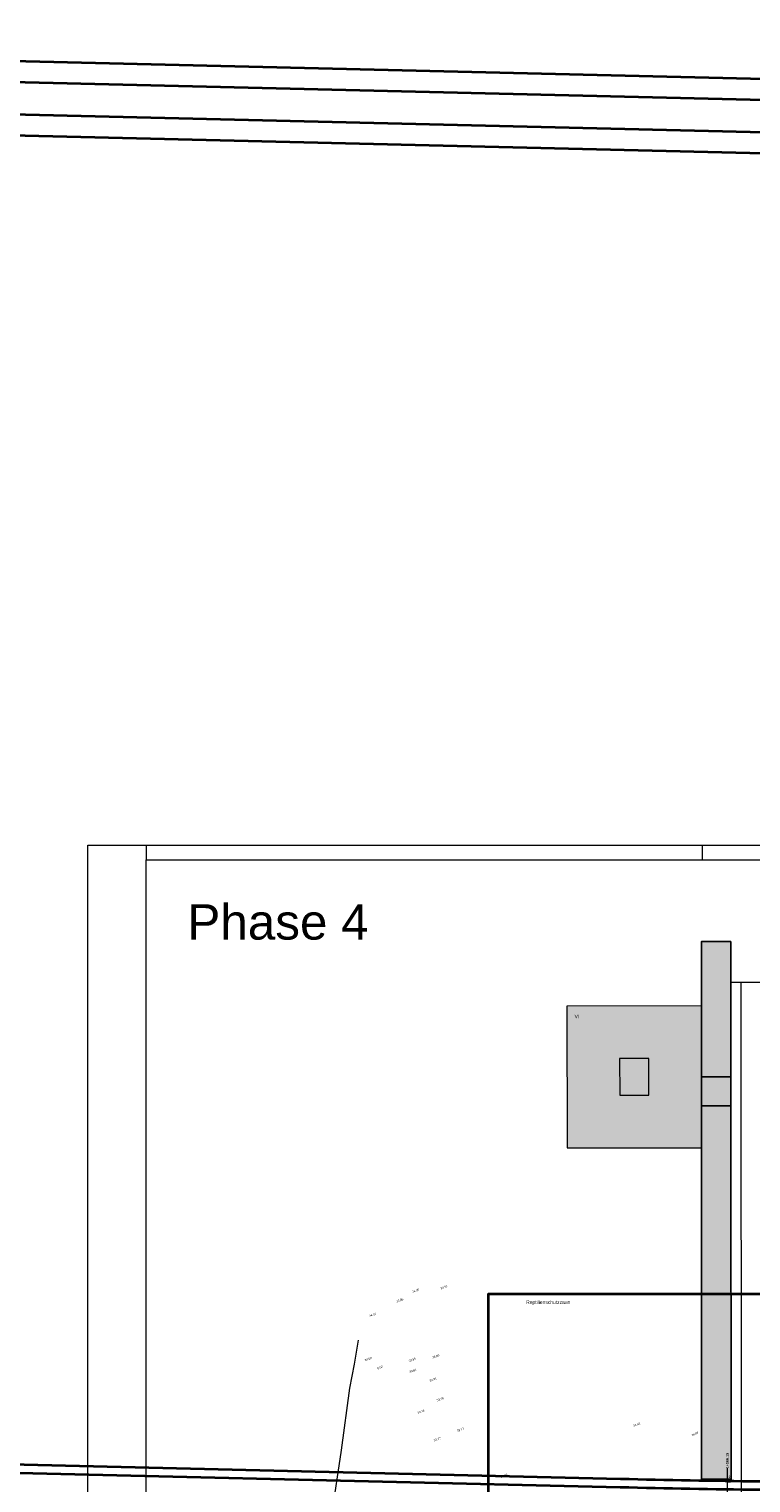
# Model space of a CAD drawing. Header units: metres. Extents: x -5203299 to 2078834, y 245743 to 5816291.
# Tile 232 of 256: x 366248 to 366372, y 5814224 to 5814473. Entities that reach past the tile are written whole.
import ezdxf

# ---------------------------------------------------------------- set-up
doc = ezdxf.new("R2010")
doc.units = ezdxf.units.M
doc.header["$LTSCALE"] = 0.5
doc.linetypes.add('ISO-02 Strichlinie', pattern=[3.81, 3.048, -0.762])
for name, color, linetype, lineweight in [('01.01_Text-Beschriftung Geschosse', 7, 'Continuous', 25), ('02.00_Gebäude-Dachlinien Neubau etc', 7, 'Continuous', 9), ('02.02_Nutzung. Gebäude-Gewerbe Neubau', 7, 'Continuous', 9), ('30 -39 Baustelle- Fläche', 7, 'Continuous', 15), ('70 -74 Zeichnungsblatt- 4 Plankopf Linie', 7, 'Continuous', 13), ('99.02_Vermesserplan-Höhe SWP', 7, 'Continuous', 18), ('99.02_Vermesserplan-Linie Zaun', 7, 'Continuous', 18), ('99.04_Erschließung_VP-KRA_S-LP-Krampnitz 1.BA$0$S-Beschriftung-2', 7, 'Continuous', 20), ('99.04_Erschließung_VP-S-Borde-Kantenstein', 7, 'Continuous', 25), ('Keine', 7, 'Continuous', 9)]:
    doc.layers.add(name, color=color, linetype=linetype, lineweight=lineweight)
for name, color, linetype, lineweight, true_color in [('99.04_1.BA Verkehrsanlagen-Achse', 1, 'Continuous', 20, 0xff0000), ('99.04_Erschließung_VP-KRA_S-LP-Krampnitz 1.BA$0$S-Achse', 1, 'Continuous', 20, 0xff0000), ('99.04_Erschließung_VP-S-Achse', 1, 'Continuous', 20, 0xff0000), ('99.04_Erschließung_VP-S-Farben-Gehweg-Betonsteinpflaster', 7, 'Continuous', 25, 0xffd6a8), ('99.04_Erschließung_VP-S-Farben-Grünflächen', 7, 'Continuous', 25, 0xc2e687), ('99.04_Gleisplanung VP 02_23-EB-1236L-A-FAHRKANTE', 150, 'Continuous', 35, 0x007fff), ('99.04_Gleisplanung VP 02_23-EB-1236R-A-FAHRKANTE', 150, 'Continuous', 35, 0x007fff)]:
    doc.layers.add(name, color=color, linetype=linetype, lineweight=lineweight, true_color=true_color)
doc.styles.add('Arial', font='arial.ttf')
doc.styles.add('Arial (bold)', font='arialbd.ttf')

# ---------------------------------------------------------------- blocks, each defined once
blk = doc.blocks.new('_23-07-06_Massenplan_TB_Weiterführende Schule (3D)')
at = {"layer": '02.02_Nutzung. Gebäude-Gewerbe Neubau', "linetype": 'Continuous', "lineweight": 0}
blk.add_hatch(color=9, dxfattribs=at).paths.add_polyline_path([(-252.44, 75.56), (-229.44, 75.58), (-229.46, 99.83), (-252.46, 99.81)])
at = {"layer": '99.04_Erschließung_VP-S-Farben-Gehweg-Betonsteinpflaster', "linetype": 'Continuous', "lineweight": 0, "true_color": 0xffd6a8}
blk.add_hatch(color=41, dxfattribs=at).paths.add_polyline_path([(-229.45, 87.73), (-229.44, 82.73), (-224.44, 82.73), (-224.45, 87.73)])
at = {"layer": '99.04_Erschließung_VP-S-Farben-Grünflächen', "linetype": 'Continuous', "lineweight": 0, "true_color": 0xc2e687}
for points in [[(-224.47, 110.84), (-229.47, 110.83), (-229.45, 87.73), (-224.45, 87.73)], [(-224.44, 82.73), (-229.44, 82.73), (-229.44, 18.89), (-224.39, 18.89)]]:
    blk.add_hatch(color=71, dxfattribs=at).paths.add_polyline_path(points)
at = {"layer": '02.00_Gebäude-Dachlinien Neubau etc', "flags": 128}
blk.add_lwpolyline([(-243.44, 84.57), (-238.44, 84.57), (-238.45, 90.82), (-243.45, 90.82)], close=True, dxfattribs=at)
at = {"layer": '02.02_Nutzung. Gebäude-Gewerbe Neubau', "flags": 128}
blk.add_lwpolyline([(-252.44, 75.56), (-229.44, 75.58), (-229.46, 99.83), (-252.46, 99.81)], close=True, dxfattribs=at)
at = {"layer": '99.02_Vermesserplan-Linie Zaun', "color": 7, "linetype": 'Continuous', "lineweight": 18}
for p, q in [((-288.78, 38.59), (-288.1, 42.68)), ((-289.55, 34.49), (-288.78, 38.59)), ((-290.96, 23.89), (-289.55, 34.49)), ((-292.86, 11.36), (-290.96, 23.89))]:
    blk.add_line(p, q, dxfattribs=at)
at = {"layer": '99.04_1.BA Verkehrsanlagen-Achse', "linetype": 'Continuous', "lineweight": 20}
blk.add_line((14.29, 104.04), (-224.46, 103.84), dxfattribs=at)
at = {"layer": '99.04_Erschließung_VP-KRA_S-LP-Krampnitz 1.BA$0$S-Achse', "linetype": 'Continuous'}
for p, q in [((14.29, 104.04), (-224.46, 103.84)), ((-222.64, 15.77), (-222.71, 103.84))]:
    blk.add_line(p, q, dxfattribs=at)
at = {"layer": '99.04_Erschließung_VP-KRA_S-LP-Krampnitz 1.BA$0$S-Beschriftung-2', "linetype": 'Continuous'}
blk.add_line((-225.06, 20.77), (-225.06, 15.77), dxfattribs=at)
at = {"layer": '99.04_Erschließung_VP-S-Achse', "linetype": 'Continuous'}
for p, q in [((14.29, 104.04), (-224.46, 103.84)), ((-222.64, 15.77), (-222.71, 103.84))]:
    blk.add_line(p, q, dxfattribs=at)
at = {"layer": '99.04_Erschließung_VP-S-Borde-Kantenstein', "lineweight": 9}
for p, q in [((-229.45, 87.73), (-224.45, 87.73)), ((-229.44, 82.73), (-224.44, 82.73))]:
    blk.add_line(p, q, dxfattribs=at)
at = {"layer": '99.04_Erschließung_VP-S-Farben-Gehweg-Betonsteinpflaster', "flags": 128}
blk.add_lwpolyline([(-229.45, 87.73), (-229.44, 82.73), (-224.44, 82.73), (-224.45, 87.73)], close=True, dxfattribs=at)
at = {"layer": '99.04_Erschließung_VP-S-Farben-Grünflächen', "flags": 128}
for points in [[(-224.47, 110.84), (-229.47, 110.83), (-229.45, 87.73), (-224.45, 87.73)], [(-224.44, 82.73), (-229.44, 82.73), (-229.44, 18.89), (-224.39, 18.89)]]:
    blk.add_lwpolyline(points, close=True, dxfattribs=at)
at = {"layer": '99.04_Gleisplanung VP 02_23-EB-1236R-A-FAHRKANTE', "flags": 128}
for points in [[(563.02, 18.31), (-195.63, 18.36), (-195.63, 18.36, -0.005965), (-243.33, 18.93), (-544.41, 26.14)], [(563.02, 16.88), (-195.63, 16.93, -0.005965), (-243.36, 17.5), (-544.44, 24.7)]]:
    blk.add_lwpolyline(points, format="xyb", dxfattribs=at)
at = {"layer": '01.01_Text-Beschriftung Geschosse', "color": 7, "insert": (-251.15, 98.34), "char_height": 0.604, "width": 6.2318, "attachment_point": 1, "rotation": 0.0481, "line_spacing_factor": 4, "style": 'Arial'}
blk.add_mtext('VI', dxfattribs=at)
at = {"layer": '99.02_Vermesserplan-Höhe SWP', "color": 7, "char_height": 0.36, "rotation": 20.7002, "line_spacing_factor": 0.251004, "style": 'Arial'}
for s, insert, attachment_point in [('33.98', (-281.62, 49.28), 4), ('34.00', (-277.71, 51.36), 6), ('33.91', (-274.06, 51.52), 4), ('34.10', (-286.24, 46.79), 4), ('34.08', (-286.47, 39.62), 2), ('33.88', (-275.53, 39.86), 1), ('0.00', (-283.99, 38.36), 3), ('33.95', (-278.32, 39.56), 6), ('33.81', (-278.18, 37.68), 6), ('33.81', (-275.91, 35.73), 4), ('33.76', (-274.71, 32.34), 4), ('33.76', (-276.81, 30.68), 6), ('33.77', (-271.32, 27.32), 1), ('34.42', (-241.17, 28.18), 1), ('33.77', (-274.03, 25.96), 6), ('34.07', (-230.04, 27.05), 3), ('33.88', (-262.68, 19.88), 3)]:
    blk.add_mtext(s, dxfattribs=dict(at, insert=insert, attachment_point=attachment_point))
at = {"layer": '99.04_Erschließung_VP-KRA_S-LP-Krampnitz 1.BA$0$S-Beschriftung-2', "char_height": 0.45, "rotation": 90, "line_spacing_factor": 1.012097, "style": 'Arial (bold)'}
for s, insert, attachment_point in [('1+166.15', (-225.06, 20.77), 4), ('R=∞', (-224.94, 18.27), 1)]:
    blk.add_mtext(s, dxfattribs=dict(at, insert=insert, attachment_point=attachment_point))
blk = doc.blocks.new('Gruppe-12148')
at = {"layer": '30 -39 Baustelle- Fläche', "color": 171, "linetype": 'Continuous', "lineweight": 35, "true_color": 0x7f7fff, "flags": 128}
for points in [[(-219.14, 50.54), (-265.89, 50.54), (-265.9, 0.03), (-270.13, -44.32), (-270.13, -108.94)], [(-63.58, 37.5), (-132.5, 37.5), (-219.14, 50.54)], [(-63.58, 37.5), (6.74, 37.5), (6.74, 17.22), (-5.51, 17.22)], [(-5.27, 8.62), (3.8, 7.56), (6.74, 6.51), (6.74, -53.03), (5.11, -53.03), (5.11, -48.4)], [(-5.09, -72.78), (4.43, -72.78), (4.43, -131.55), (-5.88, -155.19), (-28.65, -171.01), (-41.3, -171.9), (-67.44, -165.61), (-69.45, -170.98), (-216.3, -123), (-196.4, -123.02)], [(-270.13, -108.94), (-253.44, -113.14), (-248.33, -110.52), (-239.61, -105.17)]]:
    blk.add_lwpolyline(points, dxfattribs=at)
blk = doc.blocks.new('_BE Phase 4 (3D)')
at = {"layer": 'Keine', "color": 7}
blk.add_blockref('Gruppe-12148', (0, 0), dxfattribs=at)
at = {"layer": '30 -39 Baustelle- Fläche', "color": 171, "true_color": 0x7f7fff, "insert": (-255.65, 49.48), "char_height": 0.6041, "attachment_point": 2, "line_spacing_factor": 0.971243, "style": 'Arial'}
blk.add_mtext('Reptilienschutzzaun', dxfattribs=at)
blk = doc.blocks.new('Plankopf')
at = {"layer": '70 -74 Zeichnungsblatt- 4 Plankopf Linie', "color": 7, "linetype": 'ISO-02 Strichlinie', "lineweight": 5, "transparency": 33554687}
for p, q in [((-0.5745, 0.4205), (-0.5745, 0.4155)), ((-0.3845, 0.4205), (-0.3845, 0.4155))]:
    blk.add_line(p, q, dxfattribs=at)
at = {"layer": '70 -74 Zeichnungsblatt- 4 Plankopf Linie', "transparency": 33554687, "flags": 128}
for points in [[(-0.5945, 0.4205), (0.5945, 0.4205), (0.5945, -0.4205), (-0.5945, -0.4205)], [(-0.5745, -0.4155), (-0.5745, 0.4155), (0.5895, 0.4155), (0.5895, -0.4155)]]:
    blk.add_lwpolyline(points, close=True, dxfattribs=at)
at = {"layer": '70 -74 Zeichnungsblatt- 4 Plankopf Linie', "color": 0, "flags": 1}
for tag in ['Approval', 'Approval', 'Approval', 'Approval', 'Approval', 'AR_Genehmigt_-_Datum', 'Auto_Generate_Page_Number', 'Auto_Total_Num_Sheets', 'Auftraggeber', 'Auftraggeber_Zusatz_-1-', 'Auftraggeber_Zusatz_-2-', 'Architekt', 'Architekt_Zusatz_-1-', 'Architekt_Zusatz_-2-', 'Approval', 'Current_Plot_Date', 'Scale', 'Sheet_Number', 'Sheet_Title', 'Teil', 'Gewerk', 'Total_Num_Sheets', 'Tragwerksplanung', 'Tragwerksplanung_Zusatz_-1-', 'Tragwerksplanung_Zusatz_-2-', 'Geschäftszeichen', 'Zone', 'Zone', 'Zone', 'Zone', 'Zone', 'Status', 'TGA', 'TGA_Zusatz_-1-', 'TGA_Zusatz_-2-', 'Zone', 'Number', 'Publish_Date', 'Number', 'Publish_Date', 'Number', 'Publish_Date', 'Number', 'Publish_Date', 'Number', 'Publish_Date', 'Planungsgrundlagen', 'Plot_Date_Format', 'BH_Genehmigt_-_Datum', 'Papiermaße', 'Ebene', 'Page_Number', 'Plannummer_Fachplaner', 'File_Name', 'File_Name_Include_Path', 'Projektname_Zusatz', 'Project_Address', 'Landschaftsarchitekt', 'Landschaftsarchitekten_Zusatz-1-', 'Landschaftsarchitekten_Zusatz_-2-', 'Höhe_üNHN', 'Leistungsphase', 'Number', 'Publish_Date', 'Recipients', 'Recipients', 'Recipients', 'Recipients', 'Recipients', 'Project_Date', 'Project_ID', 'Project_Name', 'Recipients', 'Date', 'Note', 'Date', 'Note', 'Date', 'Note', 'Date', 'Note', 'Date', 'Note', 'Format', 'Date', 'Date', 'Note']:
    blk.add_attdef(tag, (-0.5945, -0.4205), '', height=0.00018, dxfattribs=at)
blk = doc.blocks.new('_23-07-06_Massenplan_TB_Weiterführende Schule-3 (3D)')
at = {"layer": '99.04_Gleisplanung VP 02_23-EB-1236L-A-FAHRKANTE', "flags": 128}
for points in [[(-195.677, 14.713, -0.005965), (-243.369, 15.285), (-544.421, 22.489)], [(-195.677, 13.278, -0.005965), (-243.404, 13.85), (-243.404, 13.85), (-243.404, 13.85), (-544.456, 21.055, -0.000153)]]:
    blk.add_lwpolyline(points, format="xyb", dxfattribs=at)
at = {"layer": '99.04_Gleisplanung VP 02_23-EB-1236R-A-FAHRKANTE', "flags": 128}
for points in [[(-195.633, 18.362, -0.005965), (-243.325, 18.934), (-544.406, 26.139)], [(-195.633, 16.927, -0.005965), (-243.36, 17.5), (-544.44, 24.705)]]:
    blk.add_lwpolyline(points, format="xyb", dxfattribs=at)

msp = doc.modelspace()

# ---------------------------------------------------------------- block references
at = {"layer": 'Keine', "color": 1}
msp.add_blockref('_23-07-06_Massenplan_TB_Weiterführende Schule (3D)', (366592.8, 5814205.71), dxfattribs=at)

# ---------------------------------------------------------------- next in the draw order: block references
msp.add_blockref('_BE Phase 4 (3D)', (366592.8, 5814205.71), dxfattribs=at)

# ---------------------------------------------------------------- next in the draw order: block references
at = {"layer": '70 -74 Zeichnungsblatt- 4 Plankopf Linie', "xscale": 500, "yscale": 500, "zscale": 500}
msp.add_blockref('Plankopf', (366555.71, 5814122.76), dxfattribs=at)

# ---------------------------------------------------------------- next in the draw order: block references
at = {"layer": 'Keine', "color": 1, "xscale": 2.5, "yscale": 2.5, "zscale": 2.5}
msp.add_blockref('_23-07-06_Massenplan_TB_Weiterführende Schule-3 (3D)', (367377.8, 5814407.22), dxfattribs=at)

# ---------------------------------------------------------------- next in the draw order: texts
at = {"layer": 'Keine', "color": 7, "insert": (366275.49, 5814316.8), "char_height": 6.041, "attachment_point": 7, "line_spacing_factor": 0.970891, "style": 'Arial'}
msp.add_mtext('Phase 4', dxfattribs=at)

doc.saveas('drawing.dxf')
